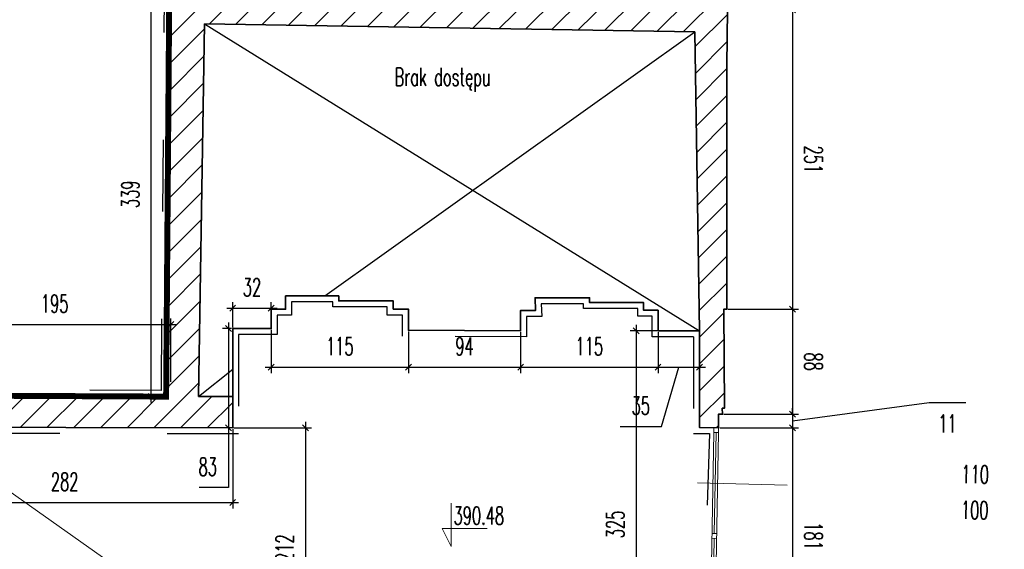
# Model space of a CAD drawing. Header units: millimetres. Extents: x 19887 to 192597, y -14203 to 39042.
# Tile 49 of 256: x 26760 to 27586, y -10401 to -9958. Entities that reach past the tile are written whole.
import ezdxf

# ---------------------------------------------------------------- set-up
doc = ezdxf.new("R2010")
doc.units = ezdxf.units.MM
doc.linetypes.add('ACAD_ISO03W100', pattern=[30, 12, -18])
doc.linetypes.add('DASHED2', pattern=[9.525, 6.35, -3.175])
doc.layers.get('Defpoints').update_dxf_attribs({"color": 4})
for name, color, linetype in [('A_DBA-RAMKI', 6, 'Continuous'), ('Opis', 252, 'Continuous'), ('Sufit podwieszany', 252, 'Continuous'), ('Wymiarowanie', 3, 'Continuous'), ('Wypełnienie', 252, 'Continuous')]:
    doc.layers.add(name, color=color, linetype=linetype)
for name, color, linetype, lineweight in [('Basen_rzut_poziom_1_obrys', 252, 'Continuous', 35), ('koty wysokościowe', 252, 'Continuous', 0), ('Okna', 252, 'Continuous', 5), ('Tabela', 1, 'Continuous', 0)]:
    doc.layers.add(name, color=color, linetype=linetype, lineweight=lineweight)
doc.styles.add('ROMANS', font='romans.shx', dxfattribs={"width": 0.6})
doc.styles.get("Standard").update_dxf_attribs({"font": 'arial.ttf'})
doc.dimstyles.new('000001FB70622F18', dxfattribs={"dimtxt": 20, "dimasz": 5, "dimexe": 5, "dimexo": 1, "dimgap": 20, "dimtad": 1, "dimtoh": 1, "dimdec": 0, "dimtxsty": 'Standard', "dimblk": 'OBLIQUE', "dimcen": 0, "dimdle": 5, "dimclrd": 252, "dimclre": 252, "dimclrt": 252, "dimadec": 0, "dimazin": 0, "dimtfac": 1, "dimtdec": 0, "dimtmove": 0, "dimatfit": 3, "dimldrblk": 'OBLIQUE', "dimfxl": 150, "dimfxlon": 1, "dimlwd": 25, "dimlwe": 25, "dimarcsym": 1})

# ---------------------------------------------------------------- blocks, each defined once
blk = doc.blocks.new('_Oblique')
at = {"color": 0, "linetype": 'ByBlock', "lineweight": -2}
blk.add_line((-0.5, -0.5), (0.5, 0.5), dxfattribs=at)
blk = doc.blocks.new('*D797')
at = {"layer": 'Defpoints', "color": 0}
for p in [(4442.69, -4076.42), (4446.54, -4327.18), (4501.78, -4327.18)]:
    blk.add_point(p, dxfattribs=at)
at = {"layer": 'Wymiarowanie', "color": 252, "linetype": 'Continuous', "lineweight": 25}
for p, q in [((4443.69, -4076.42), (4506.78, -4076.42)), ((4501.78, -4071.42), (4501.78, -4332.18)), ((4447.54, -4327.18), (4506.78, -4327.18))]:
    blk.add_line(p, q, dxfattribs=at)
at = {"layer": 'Wymiarowanie', "color": 252, "linetype": 'ByBlock', "lineweight": 25, "xscale": 5, "yscale": 5, "zscale": 5}
for p, rotation in [((4501.78, -4076.42), 90), ((4501.78, -4327.18), 270)]:
    blk.add_blockref('_Oblique', p, dxfattribs=dict(at, rotation=rotation))
at = {"layer": 'Wymiarowanie', "color": 252, "insert": (4519.28, -4201.8), "char_height": 15, "attachment_point": 5, "rotation": 270, "style": 'ROMANS'}
blk.add_mtext('251', dxfattribs=at)
blk = doc.blocks.new('*D800')
at = {"layer": 'Defpoints', "color": 0}
for p in [(4446.54, -4327.18), (4443.12, -4415.34), (4501.78, -4415.34)]:
    blk.add_point(p, dxfattribs=at)
at = {"layer": 'Wymiarowanie', "color": 252, "linetype": 'Continuous', "lineweight": 25}
for p, q in [((4501.78, -4322.18), (4501.78, -4420.34)), ((4447.54, -4327.18), (4506.78, -4327.18)), ((4444.12, -4415.34), (4506.78, -4415.34))]:
    blk.add_line(p, q, dxfattribs=at)
at = {"layer": 'Wymiarowanie', "color": 252, "linetype": 'ByBlock', "lineweight": 25, "xscale": 5, "yscale": 5, "zscale": 5}
for p, rotation in [((4501.78, -4327.18), 90), ((4501.78, -4415.34), 270)]:
    blk.add_blockref('_Oblique', p, dxfattribs=dict(at, rotation=rotation))
at = {"layer": 'Wymiarowanie', "color": 252, "insert": (4519.28, -4371.26), "char_height": 15, "attachment_point": 5, "rotation": 270, "style": 'ROMANS'}
blk.add_mtext('88', dxfattribs=at)
blk = doc.blocks.new('*D799')
at = {"layer": 'Defpoints', "color": 0}
for p in [(4443.12, -4415.34), (4439.66, -4426.71), (4501.78, -4426.71)]:
    blk.add_point(p, dxfattribs=at)
at = {"layer": 'Wymiarowanie', "color": 252, "linetype": 'Continuous', "lineweight": 25}
for p, q in [((4616.29, -4405.77), (4501.78, -4421.02)), ((4647.01, -4405.77), (4616.29, -4405.77)), ((4444.12, -4415.34), (4506.78, -4415.34)), ((4501.78, -4410.34), (4501.78, -4431.71)), ((4501.78, -4415.34), (4501.78, -4410.34)), ((4440.66, -4426.71), (4506.78, -4426.71)), ((4501.78, -4426.71), (4501.78, -4431.71))]:
    blk.add_line(p, q, dxfattribs=at)
at = {"layer": 'Wymiarowanie', "color": 252, "linetype": 'ByBlock', "lineweight": 25, "xscale": 5, "yscale": 5, "zscale": 5}
for p, rotation in [((4501.78, -4415.34), 270), ((4501.78, -4426.71), 90)]:
    blk.add_blockref('_Oblique', p, dxfattribs=dict(at, rotation=rotation))
at = {"layer": 'Wymiarowanie', "color": 252, "insert": (4631.65, -4423.27), "char_height": 15, "attachment_point": 5, "style": 'ROMANS'}
blk.add_mtext('11', dxfattribs=at)
blk = doc.blocks.new('*D798')
at = {"layer": 'Defpoints', "color": 0}
for p in [(4439.66, -4426.71), (4436.34, -4608.08), (4501.78, -4608.08)]:
    blk.add_point(p, dxfattribs=at)
at = {"layer": 'Wymiarowanie', "color": 252, "linetype": 'Continuous', "lineweight": 25}
for p, q in [((4501.78, -4421.71), (4501.78, -4613.08)), ((4440.66, -4426.71), (4506.78, -4426.71)), ((4437.34, -4608.08), (4506.78, -4608.08))]:
    blk.add_line(p, q, dxfattribs=at)
at = {"layer": 'Wymiarowanie', "color": 252, "linetype": 'ByBlock', "lineweight": 25, "xscale": 5, "yscale": 5, "zscale": 5}
for p, rotation in [((4501.78, -4426.71), 90), ((4501.78, -4608.08), 270)]:
    blk.add_blockref('_Oblique', p, dxfattribs=dict(at, rotation=rotation))
at = {"layer": 'Wymiarowanie', "color": 252, "insert": (4519.28, -4517.4), "char_height": 15, "attachment_point": 5, "rotation": 270, "style": 'ROMANS'}
blk.add_mtext('181', dxfattribs=at)
blk = doc.blocks.new('*D803')
at = {"layer": 'Defpoints', "color": 0}
for p in [(3963.89, -4061.66), (3980.07, -4061.66), (3977.43, -4400.56)]:
    blk.add_point(p, dxfattribs=at)
at = {"layer": 'Wymiarowanie', "color": 252, "linetype": 'Continuous', "lineweight": 25}
for p, q in [((3979.07, -4061.66), (3958.89, -4061.66)), ((3963.89, -4405.56), (3963.89, -4056.66)), ((3976.43, -4400.56), (3958.89, -4400.56))]:
    blk.add_line(p, q, dxfattribs=at)
at = {"layer": 'Wymiarowanie', "color": 252, "linetype": 'ByBlock', "lineweight": 25, "xscale": 5, "yscale": 5, "zscale": 5}
for p, rotation in [((3963.89, -4061.66), 90), ((3963.89, -4400.56), 270)]:
    blk.add_blockref('_Oblique', p, dxfattribs=dict(at, rotation=rotation))
at = {"layer": 'Wymiarowanie', "color": 252, "insert": (3946.39, -4231.11), "char_height": 15, "attachment_point": 5, "rotation": 90, "style": 'ROMANS'}
blk.add_mtext('339', dxfattribs=at)
blk = doc.blocks.new('*D807')
at = {"layer": 'Defpoints', "color": 0}
for p in [(4064.63, -4326.53), (4032.24, -4343.55), (4064.63, -4343.55)]:
    blk.add_point(p, dxfattribs=at)
at = {"layer": 'Wymiarowanie', "color": 252, "linetype": 'Continuous', "lineweight": 25}
for p, q in [((4032.24, -4342.55), (4032.24, -4321.53)), ((4064.63, -4342.55), (4064.63, -4321.53)), ((4027.24, -4326.53), (4069.63, -4326.53))]:
    blk.add_line(p, q, dxfattribs=at)
at = {"layer": 'Wymiarowanie', "color": 252, "linetype": 'ByBlock', "lineweight": 25, "xscale": 5, "yscale": 5, "zscale": 5, "rotation": 180}
blk.add_blockref('_Oblique', (4032.24, -4326.53), dxfattribs=at)
at = {"layer": 'Wymiarowanie', "color": 252, "linetype": 'ByBlock', "lineweight": 25, "xscale": 5, "yscale": 5, "zscale": 5}
blk.add_blockref('_Oblique', (4064.63, -4326.53), dxfattribs=at)
at = {"layer": 'Wymiarowanie', "color": 252, "insert": (4048.44, -4309.03), "char_height": 15, "attachment_point": 5, "style": 'ROMANS'}
blk.add_mtext('32', dxfattribs=at)
blk = doc.blocks.new('*D804')
at = {"layer": 'Defpoints', "color": 0}
for p in [(4064.63, -4343.55), (4179.59, -4344.96), (4179.59, -4375.95)]:
    blk.add_point(p, dxfattribs=at)
at = {"layer": 'Wymiarowanie', "color": 252, "linetype": 'Continuous', "lineweight": 25}
for p, q in [((4064.63, -4344.55), (4064.63, -4380.95)), ((4179.59, -4345.96), (4179.59, -4380.95)), ((4059.63, -4375.95), (4184.59, -4375.95))]:
    blk.add_line(p, q, dxfattribs=at)
at = {"layer": 'Wymiarowanie', "color": 252, "linetype": 'ByBlock', "lineweight": 25, "xscale": 5, "yscale": 5, "zscale": 5, "rotation": 180}
blk.add_blockref('_Oblique', (4064.63, -4375.95), dxfattribs=at)
at = {"layer": 'Wymiarowanie', "color": 252, "linetype": 'ByBlock', "lineweight": 25, "xscale": 5, "yscale": 5, "zscale": 5}
blk.add_blockref('_Oblique', (4179.59, -4375.95), dxfattribs=at)
at = {"layer": 'Wymiarowanie', "color": 252, "insert": (4122.11, -4358.45), "char_height": 15, "attachment_point": 5, "style": 'ROMANS'}
blk.add_mtext('115', dxfattribs=at)
blk = doc.blocks.new('*D808')
at = {"layer": 'Defpoints', "color": 0}
for p in [(4179.59, -4344.96), (4273.74, -4345.46), (4273.74, -4375.95)]:
    blk.add_point(p, dxfattribs=at)
at = {"layer": 'Wymiarowanie', "color": 252, "linetype": 'Continuous', "lineweight": 25}
for p, q in [((4179.59, -4345.96), (4179.59, -4380.95)), ((4273.74, -4346.46), (4273.74, -4380.95)), ((4174.59, -4375.95), (4278.74, -4375.95))]:
    blk.add_line(p, q, dxfattribs=at)
at = {"layer": 'Wymiarowanie', "color": 252, "linetype": 'ByBlock', "lineweight": 25, "xscale": 5, "yscale": 5, "zscale": 5, "rotation": 180}
blk.add_blockref('_Oblique', (4179.59, -4375.95), dxfattribs=at)
at = {"layer": 'Wymiarowanie', "color": 252, "linetype": 'ByBlock', "lineweight": 25, "xscale": 5, "yscale": 5, "zscale": 5}
blk.add_blockref('_Oblique', (4273.74, -4375.95), dxfattribs=at)
at = {"layer": 'Wymiarowanie', "color": 252, "insert": (4226.66, -4358.45), "char_height": 15, "attachment_point": 5, "style": 'ROMANS'}
blk.add_mtext('94', dxfattribs=at)
blk = doc.blocks.new('*D809')
at = {"layer": 'Defpoints', "color": 0}
for p in [(4273.74, -4345.46), (4388.92, -4345.44), (4388.92, -4375.95)]:
    blk.add_point(p, dxfattribs=at)
at = {"layer": 'Wymiarowanie', "color": 252, "linetype": 'Continuous', "lineweight": 25}
for p, q in [((4273.74, -4346.46), (4273.74, -4380.95)), ((4388.92, -4346.44), (4388.92, -4380.95)), ((4268.74, -4375.95), (4393.92, -4375.95))]:
    blk.add_line(p, q, dxfattribs=at)
at = {"layer": 'Wymiarowanie', "color": 252, "linetype": 'ByBlock', "lineweight": 25, "xscale": 5, "yscale": 5, "zscale": 5, "rotation": 180}
blk.add_blockref('_Oblique', (4273.74, -4375.95), dxfattribs=at)
at = {"layer": 'Wymiarowanie', "color": 252, "linetype": 'ByBlock', "lineweight": 25, "xscale": 5, "yscale": 5, "zscale": 5}
blk.add_blockref('_Oblique', (4388.92, -4375.95), dxfattribs=at)
at = {"layer": 'Wymiarowanie', "color": 252, "insert": (4331.33, -4358.45), "char_height": 15, "attachment_point": 5, "style": 'ROMANS'}
blk.add_mtext('115', dxfattribs=at)
blk = doc.blocks.new('*D811')
at = {"layer": 'Defpoints', "color": 0}
for p in [(4388.92, -4345.44), (4423.81, -4345.44), (4423.81, -4375.95)]:
    blk.add_point(p, dxfattribs=at)
at = {"layer": 'Wymiarowanie', "color": 252, "linetype": 'Continuous', "lineweight": 25}
for p, q in [((4388.92, -4346.44), (4388.92, -4380.95)), ((4423.81, -4346.44), (4423.81, -4380.95)), ((4383.92, -4375.95), (4428.81, -4375.95)), ((4391.77, -4425.67), (4406.36, -4375.95)), ((4357.2, -4425.67), (4391.77, -4425.67))]:
    blk.add_line(p, q, dxfattribs=at)
at = {"layer": 'Wymiarowanie', "color": 252, "linetype": 'ByBlock', "lineweight": 25, "xscale": 5, "yscale": 5, "zscale": 5, "rotation": 180}
blk.add_blockref('_Oblique', (4388.92, -4375.95), dxfattribs=at)
at = {"layer": 'Wymiarowanie', "color": 252, "linetype": 'ByBlock', "lineweight": 25, "xscale": 5, "yscale": 5, "zscale": 5}
blk.add_blockref('_Oblique', (4423.81, -4375.95), dxfattribs=at)
at = {"layer": 'Wymiarowanie', "color": 252, "insert": (4374.49, -4408.17), "char_height": 15, "attachment_point": 5, "style": 'ROMANS'}
blk.add_mtext('35', dxfattribs=at)
blk = doc.blocks.new('*D823')
at = {"layer": 'Defpoints', "color": 0}
for p in [(3980.45, -4340.16), (3785.46, -4387.67), (3980.45, -4389.19)]:
    blk.add_point(p, dxfattribs=at)
at = {"layer": 'Wymiarowanie', "color": 252, "linetype": 'Continuous', "lineweight": 25}
for p, q in [((3780.46, -4340.16), (3985.45, -4340.16)), ((3785.46, -4386.67), (3785.46, -4335.16)), ((3980.45, -4388.19), (3980.45, -4335.16))]:
    blk.add_line(p, q, dxfattribs=at)
at = {"layer": 'Wymiarowanie', "color": 252, "linetype": 'ByBlock', "lineweight": 25, "xscale": 5, "yscale": 5, "zscale": 5, "rotation": 180}
blk.add_blockref('_Oblique', (3785.46, -4340.16), dxfattribs=at)
at = {"layer": 'Wymiarowanie', "color": 252, "linetype": 'ByBlock', "lineweight": 25, "xscale": 5, "yscale": 5, "zscale": 5}
blk.add_blockref('_Oblique', (3980.45, -4340.16), dxfattribs=at)
at = {"layer": 'Wymiarowanie', "color": 252, "insert": (3882.95, -4322.66), "char_height": 15, "attachment_point": 5, "style": 'ROMANS'}
blk.add_mtext('195', dxfattribs=at)
blk = doc.blocks.new('*D831')
at = {"layer": 'Defpoints', "color": 0}
for p in [(4032.24, -4426.83), (3750.45, -4440.68), (4032.24, -4489.4)]:
    blk.add_point(p, dxfattribs=at)
at = {"layer": 'Wymiarowanie', "color": 252, "linetype": 'Continuous', "lineweight": 25}
for p, q in [((4032.24, -4427.83), (4032.24, -4494.4)), ((3750.45, -4441.68), (3750.45, -4494.4)), ((3745.45, -4489.4), (4037.24, -4489.4))]:
    blk.add_line(p, q, dxfattribs=at)
at = {"layer": 'Wymiarowanie', "color": 252, "linetype": 'ByBlock', "lineweight": 25, "xscale": 5, "yscale": 5, "zscale": 5, "rotation": 180}
blk.add_blockref('_Oblique', (3750.45, -4489.4), dxfattribs=at)
at = {"layer": 'Wymiarowanie', "color": 252, "linetype": 'ByBlock', "lineweight": 25, "xscale": 5, "yscale": 5, "zscale": 5}
blk.add_blockref('_Oblique', (4032.24, -4489.4), dxfattribs=at)
at = {"layer": 'Wymiarowanie', "color": 252, "insert": (3891.35, -4471.9), "char_height": 15, "attachment_point": 5, "style": 'ROMANS'}
blk.add_mtext('282', dxfattribs=at)
blk = doc.blocks.new('*D966')
at = {"layer": 'Defpoints', "color": 0}
for p in [(4032.24, -4426.83), (4008.99, -4638.84), (4093.34, -4638.84)]:
    blk.add_point(p, dxfattribs=at)
at = {"layer": 'Wymiarowanie', "color": 252, "linetype": 'Continuous', "lineweight": 25}
for p, q in [((4093.34, -4421.83), (4093.34, -4643.84)), ((4033.24, -4426.83), (4098.34, -4426.83)), ((4009.99, -4638.84), (4098.34, -4638.84))]:
    blk.add_line(p, q, dxfattribs=at)
at = {"layer": 'Wymiarowanie', "color": 252, "linetype": 'ByBlock', "lineweight": 25, "xscale": 5, "yscale": 5, "zscale": 5}
for p, rotation in [((4093.34, -4426.83), 90), ((4093.34, -4638.84), 270)]:
    blk.add_blockref('_Oblique', p, dxfattribs=dict(at, rotation=rotation))
at = {"layer": 'Wymiarowanie', "color": 252, "insert": (4075.84, -4527.51), "char_height": 15, "attachment_point": 5, "rotation": 90, "style": 'ROMANS'}
blk.add_mtext('212', dxfattribs=at)
blk = doc.blocks.new('*D980')
at = {"layer": 'Defpoints', "color": 0}
for p in [(4423.81, -4345.44), (4370.6, -4670.01), (4407.56, -4670.01)]:
    blk.add_point(p, dxfattribs=at)
at = {"layer": 'Wymiarowanie', "color": 252, "linetype": 'Continuous', "lineweight": 25}
for p, q in [((4370.6, -4340.44), (4370.6, -4675.01)), ((4422.81, -4345.44), (4365.6, -4345.44)), ((4406.56, -4670.01), (4365.6, -4670.01))]:
    blk.add_line(p, q, dxfattribs=at)
at = {"layer": 'Wymiarowanie', "color": 252, "linetype": 'ByBlock', "lineweight": 25, "xscale": 5, "yscale": 5, "zscale": 5}
for p, rotation in [((4370.6, -4345.44), 90), ((4370.6, -4670.01), 270)]:
    blk.add_blockref('_Oblique', p, dxfattribs=dict(at, rotation=rotation))
at = {"layer": 'Wymiarowanie', "color": 252, "insert": (4353.1, -4507.72), "char_height": 15, "attachment_point": 5, "rotation": 90, "style": 'ROMANS'}
blk.add_mtext('325', dxfattribs=at)
blk = doc.blocks.new('*D979')
at = {"layer": 'Defpoints', "color": 0}
for p in [(4032.24, -4343.55), (4028.68, -4426.83), (4032.24, -4426.83)]:
    blk.add_point(p, dxfattribs=at)
at = {"layer": 'Wymiarowanie', "color": 252, "linetype": 'Continuous', "lineweight": 25}
for p, q in [((4028.68, -4338.55), (4028.68, -4431.83)), ((4031.24, -4343.55), (4023.68, -4343.55)), ((4031.24, -4426.83), (4023.68, -4426.83)), ((4028.68, -4426.83), (4028.68, -4476.83)), ((4028.68, -4476.83), (4004.11, -4476.83))]:
    blk.add_line(p, q, dxfattribs=at)
at = {"layer": 'Wymiarowanie', "color": 252, "linetype": 'ByBlock', "lineweight": 25, "xscale": 5, "yscale": 5, "zscale": 5}
for p, rotation in [((4028.68, -4343.55), 90), ((4028.68, -4426.83), 270)]:
    blk.add_blockref('_Oblique', p, dxfattribs=dict(at, rotation=rotation))
at = {"layer": 'Wymiarowanie', "color": 252, "insert": (4011.39, -4459.33), "char_height": 15, "attachment_point": 5, "style": 'ROMANS'}
blk.add_mtext('83', dxfattribs=at)
blk = doc.blocks.new('G$CF5E15B28')
at = {"layer": 'Wypełnienie'}
h = blk.add_hatch(dxfattribs=at)
h.set_pattern_fill('ANSI31', color=253, scale=5, angle=90)
h.set_pattern_definition([(45, (3252.028, -2175.285), (-11.22532, 11.22532), [])])
h.paths.add_polyline_path([(3782.99, -4364.13), (3721.98, -4365.03), (3722.2, -4380.26), (3691.09, -4380.26), (3691.09, -4397.16), (3676.87, -4397.16), (3676.87, -4415.92), (3673.6, -4415.92), (3673.6, -4425.49), (3722.99, -4425.2), (3722.99, -4441.01), (3743.76, -4440.68), (3750.45, -4440.68), (3750.45, -4432.94), (3752.1, -4432.94), (3752.12, -4426.26), (4032.24, -4426.83), (4032.24, -4400.56), (4003.54, -4400.56), (4008.72, -4088.13), (4419.72, -4094.94), (4423.81, -4345.44), (4423.81, -4426.5), (4439.66, -4426.71), (4439.53, -4415.38), (4443.12, -4415.34), (4442.85, -4410.37), (4444.64, -4410.27), (4444.01, -4327.38), (4446.54, -4327.18), (4446.69, -4123.13), (4447.19, -4076.42), (4442.69, -4076.42), (4441.23, -3705.82), (4440.76, -3548.63), (4440.28, -3464.06), (4439.92, -3380.38), (4439.99, -3346.26), (4422.19, -3346.26), (4422.19, -3559.54), (4420.74, -3920.87), (4419.29, -4068.93), (3980.07, -4061.66), (3977.43, -4400.56), (3782.43, -4399.3)])
at = {"layer": 'Basen_rzut_poziom_1_obrys', "color": 253, "elevation": 0}
for points in [[(4439.66, -4426.71), (4439.53, -4415.38), (4443.12, -4415.34), (4442.85, -4410.37), (4444.64, -4410.27), (4444.01, -4327.38), (4446.54, -4327.18), (4446.69, -4123.13), (4447.19, -4076.42), (4442.69, -4076.42), (4442.69, -4046.77), (4442.41, -3992.82), (4442.13, -3938.51), (4441.94, -3875.85), (4441.94, -3824.61), (4441.43, -3772.38), (4441.23, -3705.82), (4440.98, -3623.39), (4440.76, -3548.63), (4440.28, -3464.06), (4439.92, -3380.38), (4439.92, -3346.26)], [(3977.43, -4400.56), (3980.07, -4061.66), (4419.29, -4068.93)], [(4003.54, -4400.56), (4003.54, -4400.56), (4008.72, -4088.13)], [(4008.72, -4088.13), (4419.72, -4094.94)], [(4419.72, -4094.94), (4423.81, -4345.44)], [(4423.81, -4345.44), (4388.92, -4345.44), (4388.92, -4328.25), (4376.87, -4328.25), (4376.87, -4321.84), (4331.51, -4321.84), (4331.51, -4317.74), (4285.85, -4317.74), (4286.26, -4328.4), (4273.74, -4328.4), (4273.74, -4345.46), (4179.59, -4344.96), (4179.59, -4327.23), (4166.84, -4327.23), (4166.84, -4320.4), (4121.14, -4320.4), (4121.14, -4316.14), (4076.59, -4316.14), (4076.59, -4327.38), (4064.63, -4327.38), (4064.63, -4343.55), (4032.24, -4343.55), (4032.24, -4426.83), (3752.12, -4426.26)], [(4423.81, -4345.44), (4423.81, -4426.5), (4439.66, -4426.71)], [(3977.43, -4400.56), (3782.43, -4399.3), (3782.99, -4364.13), (3721.98, -4365.03), (3721.98, -4380.26), (3691.09, -4380.26), (3691.09, -4397.16), (3676.87, -4397.16), (3676.87, -4415.92), (3673.6, -4415.92), (3673.6, -4425.49), (3722.99, -4425.2), (3722.99, -4441.01), (3743.76, -4440.68)], [(4003.54, -4400.56), (4032.24, -4400.56)]]:
    blk.add_lwpolyline(points, dxfattribs=at)
at = {"layer": 'koty wysokościowe', "color": 253, "elevation": 0}
for points in [[(4215.54, -4489.93), (4215.54, -4526.16)], [(4208.04, -4511.16), (4215.54, -4511.16)], [(4215.54, -4526.16), (4208.04, -4511.16)], [(4215.54, -4511.16), (4245.54, -4511.16)]]:
    blk.add_lwpolyline(points, dxfattribs=at)
at = {"layer": 'Okna', "color": 253, "elevation": 0}
for points in [[(4435.6, -4430.66), (4432.53, -4603.73)], [(4437.6, -4430.69), (4436.1, -4515.28)], [(4436.51, -4604.08), (4439.6, -4430.71)], [(4422, -4472.71), (4497.35, -4474.9)], [(4434.1, -4515.19), (4438.09, -4515.37)], [(4434.03, -4519.21), (4438.02, -4519.38)], [(4436.03, -4519.29), (4434.52, -4603.9)]]:
    blk.add_lwpolyline(points, dxfattribs=at)
blk.add_lwpolyline([(4439.66, -4426.71), (4435.66, -4426.66), (4435.6, -4430.66), (4439.6, -4430.71)], close=True, dxfattribs=at)
at = {"layer": 'Opis', "color": 253, "elevation": 0}
for points in [[(4008.72, -4088.13), (4423.81, -4345.44)], [(4109.39, -4316.14), (4419.72, -4094.94)], [(4003.54, -4400.56), (4032.24, -4377.67)]]:
    blk.add_lwpolyline(points, dxfattribs=at)
at = {"layer": 'Sufit podwieszany', "color": 253, "linetype": 'ACAD_ISO03W100', "ltscale": 5, "elevation": 0}
for points in [[(3972.47, -4395.53), (3975.11, -4056.57), (4414.34, -4063.85)], [(4418.81, -4350.44), (4383.92, -4350.44), (4383.92, -4333.25), (4371.87, -4333.25), (4371.87, -4326.84), (4326.51, -4326.84), (4326.51, -4322.74), (4291.05, -4322.74), (4291.46, -4333.4), (4278.74, -4333.4), (4278.74, -4350.49), (4174.59, -4349.93), (4174.59, -4332.23), (4161.84, -4332.23), (4161.84, -4325.4), (4116.14, -4325.4), (4116.14, -4321.14), (4081.59, -4321.14), (4081.59, -4332.38), (4069.63, -4332.38), (4069.63, -4348.55), (4037.24, -4348.55), (4037.24, -4431.84), (3755.23, -4431.27)], [(4418.81, -4350.44), (4418.81, -4431.43), (4431.98, -4431.61)], [(3972.47, -4395.53), (3787.51, -4394.33), (3788.07, -4359.05), (3716.98, -4360.11), (3716.98, -4375.26), (3686.09, -4375.26), (3686.09, -4392.16), (3671.87, -4392.16), (3671.87, -4410.92), (3668.6, -4410.92), (3668.6, -4430.52), (3717.99, -4430.23), (3717.99, -4446.09), (3743.84, -4445.68)], [(4431.98, -4431.61), (4426.16, -4609.49)]]:
    blk.add_lwpolyline(points, dxfattribs=at)
at = {"layer": 'koty wysokościowe', "color": 253, "insert": (4217.44, -4492.83, 0), "char_height": 15, "width": 21553.2844, "attachment_point": 1, "style": 'ROMANS'}
blk.add_mtext('390.48', dxfattribs=at)
at = {"layer": 'Okna', "color": 253, "char_height": 15, "width": 190.2964, "attachment_point": 3, "rotation": 358.9298, "style": 'ROMANS'}
for s, insert in [('110', (4666.63, -4458.37, 0)), ('100', (4666.2, -4488.39, 0))]:
    blk.add_mtext(s, dxfattribs=dict(at, insert=insert))
at = {"layer": 'Opis', "color": 253, "char_height": 15, "attachment_point": 1, "style": 'ROMANS'}
for insert, width in [((4168.04, -4125.23, 0), 893.5489), ((3337.34, -4253.81, 0), 1024.8201)]:
    blk.add_mtext('Brak dostępu', dxfattribs=dict(at, insert=insert, width=width))
at = {"layer": 'Wymiarowanie', "color": 253}
for base, p1, p2, angle, override, picture, middle in [((3963.89, -4061.66, 0), (3977.43, -4400.56, 0), (3980.07, -4061.66, 0), 90, {"dimtxt": 15, "dimgap": 10, "dimtxsty": 'ROMANS'}, '*D803', (3946.39, -4231.11, 0)), ((4501.78, -4327.18, 0), (4442.69, -4076.42, 0), (4446.54, -4327.18, 0), 90, {"dimtxt": 15, "dimgap": 10, "dimtad": 2, "dimtxsty": 'ROMANS', "dimtmove": 1}, '*D797', (4519.28, -4201.8, 0)), ((3980.45, -4340.16, 0), (3785.46, -4387.67, 0), (3980.45, -4389.19, 0), 0, {"dimtxt": 15, "dimgap": 10, "dimtxsty": 'ROMANS'}, '*D823', (3882.95, -4322.66, 0)), ((4501.78, -4415.34, 0), (4446.54, -4327.18, 0), (4443.12, -4415.34, 0), 90, {"dimtxt": 15, "dimgap": 10, "dimtad": 2, "dimtxsty": 'ROMANS', "dimtmove": 1}, '*D800', (4519.28, -4371.26, 0)), ((4370.6, -4670.01, 0), (4423.81, -4345.44, 0), (4407.56, -4670.01, 0), 90, {"dimtxt": 15, "dimgap": 10, "dimtxsty": 'ROMANS'}, '*D980', (4353.1, -4507.72, 0)), ((4179.59, -4375.95, 0), (4064.63, -4343.55, 0), (4179.59, -4344.96, 0), 0, {"dimtxt": 15, "dimgap": 10, "dimtxsty": 'ROMANS', "dimtmove": 1}, '*D804', (4122.11, -4358.45, 0)), ((4273.74, -4375.95, 0), (4179.59, -4344.96, 0), (4273.74, -4345.46, 0), 0, {"dimtxt": 15, "dimgap": 10, "dimtxsty": 'ROMANS', "dimtmove": 1}, '*D808', (4226.66, -4358.45, 0)), ((4388.92, -4375.95, 0), (4273.74, -4345.46, 0), (4388.92, -4345.44, 0), 0, {"dimtxt": 15, "dimgap": 10, "dimtxsty": 'ROMANS', "dimtmove": 1}, '*D809', (4331.33, -4358.45, 0)), ((4501.78, -4608.08, 0), (4439.66, -4426.71, 0), (4436.34, -4608.08, 0), 90, {"dimtxt": 15, "dimgap": 10, "dimtad": 2, "dimtxsty": 'ROMANS', "dimtmove": 1}, '*D798', (4519.28, -4517.4, 0)), ((4032.24, -4489.4, 0), (3750.45, -4440.68, 0), (4032.24, -4426.83, 0), 0, {"dimtxt": 15, "dimgap": 10, "dimtxsty": 'ROMANS', "dimtmove": 1}, '*D831', (3891.35, -4471.9, 0))]:
    dim = blk.add_linear_dim(base=base, p1=p1, p2=p2, angle=angle, dimstyle='000001FB70622F18', override=override, dxfattribs=at)
    dim.commit()
    dim.dimension.update_dxf_attribs({"geometry": picture, "text_midpoint": middle})
for base, p1, p2, angle, override, picture, middle in [((4064.63, -4326.53, 0), (4032.24, -4343.55, 0), (4064.63, -4343.55, 0), 0, {"dimtxt": 15, "dimgap": 10, "dimtxsty": 'ROMANS'}, '*D807', (4048.44, -4326.53, 0)), ((4028.68, -4426.83, 0), (4032.24, -4343.55, 0), (4032.24, -4426.83, 0), 90, {"dimtxt": 15, "dimgap": 10, "dimtxsty": 'ROMANS'}, '*D979', (4011.39, -4476.83, 0)), ((4423.81, -4375.95, 0), (4388.92, -4345.44, 0), (4423.81, -4345.44, 0), 0, {"dimtxt": 15, "dimgap": 10, "dimtxsty": 'ROMANS', "dimtmove": 1}, '*D811', (4381.77, -4425.67, 0)), ((4501.78, -4426.71, 0), (4443.12, -4415.34, 0), (4439.66, -4426.71, 0), 90, {"dimtxt": 15, "dimgap": 10, "dimtad": 2, "dimtxsty": 'ROMANS', "dimtmove": 1}, '*D799', (4626.29, -4405.77, 0)), ((4093.34, -4638.84, 0), (4032.24, -4426.83, 0), (4008.99, -4638.84, 0), 90, {"dimtxt": 15, "dimgap": 10, "dimtxsty": 'ROMANS'}, '*D966', (4093.34, -4527.51, 0))]:
    dim = blk.add_linear_dim(base=base, p1=p1, p2=p2, angle=angle, dimstyle='000001FB70622F18', override=override, dxfattribs=at)
    dim.commit()
    dim.dimension.update_dxf_attribs({"geometry": picture, "text_midpoint": middle, "dimtype": 160})

msp = doc.modelspace()

# ---------------------------------------------------------------- linework, layer by layer
at = {"layer": 'A_DBA-RAMKI', "color": 210, "linetype": 'DASHED2', "ltscale": 10, "const_width": 5, "elevation": 0}
msp.add_lwpolyline([(26676.79, -8950.01), (27329, -8950.01), (27325.11, -9941.79), (26885.89, -9934.52), (26883.24, -10273.42), (26630.26, -10272.18)], dxfattribs=at)
at = {"layer": 'Tabela'}
msp.add_lwpolyline([(19886.64, -5498.09), (30386.64, -12923.09)], dxfattribs=at)

# ---------------------------------------------------------------- block references
msp.add_blockref('G$CF5E15B28', (22906.81, -5872.86, 0))

doc.saveas('drawing.dxf')
